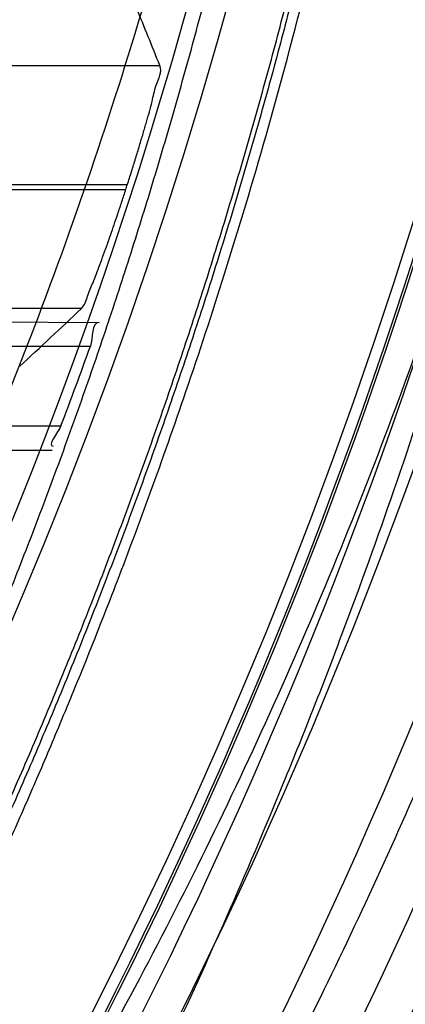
# Model space of a CAD drawing. Header units: millimetres. Extents: x 0 to 297, y 0 to 210.
# Tile 40 of 256: x 147.6357 to 147.66, y 91.2125 to 91.2743. Entities that reach past the tile are written whole.
import ezdxf

# ---------------------------------------------------------------- set-up
doc = ezdxf.new("R2010")
doc.units = ezdxf.units.MM
doc.header["$LTSCALE"] = 16.335
doc.layers.get('0').update_dxf_attribs({"linetype": 'CONTINUOUS'})
for name, color, linetype in [('01_GLOBAL', 7, 'CONTINUOUS'), ('INTFCLR_1', 7, 'CONTINUOUS'), ('INTFCLR_144815', 7, 'CONTINUOUS')]:
    doc.layers.add(name, color=color, linetype=linetype)

msp = doc.modelspace()

# ---------------------------------------------------------------- linework, layer by layer
at = {"color": 7, "linetype": 'Continuous'}
msp.add_circle((148.0808034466, 92.1164639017), 1.9, dxfattribs=at)
at = {"color": 9, "linetype": 'Continuous'}
msp.add_arc((148.0808034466, 92.1164639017), 1.8756493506, 182.9674534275, 267.0325465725, dxfattribs=at)
at = {"layer": '01_GLOBAL', "color": 7, "linetype": 'Continuous'}
msp.add_circle((148.0808034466, 92.1164639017), 1.925, dxfattribs=at)
at = {"layer": 'INTFCLR_1', "color": 9, "linetype": 'Continuous'}
for p, q in [((147.5957520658, 91.2554860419), (147.6407252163, 91.25532905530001)), ((147.5958847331, 91.2538241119), (147.6401661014, 91.2538241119)), ((147.5936930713, 91.2488241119), (147.638314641, 91.2488241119)), ((147.5920777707, 91.24714935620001), (147.6377554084, 91.2473088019))]:
    msp.add_line(p, q, dxfattribs=at)
at = {"layer": 'INTFCLR_1', "color": 6, "linetype": 'Continuous'}
for centre, radius, start, end in [((147.3556636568, 91.35632411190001), 0.3017258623, 270, 90.00000002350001), ((147.3556636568, 91.35632411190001), 0.2867456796, 270, 90.00000002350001), ((147.3556858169, 91.3563221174), 0.3023819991, 339.1756644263, 340.1859514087)]:
    msp.add_arc(centre, radius, start, end, dxfattribs=at)
at = {"layer": 'INTFCLR_1', "color": 9, "linetype": 'Continuous'}
for points, knots in [([(147.6239207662, 91.2630229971), (147.6245143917, 91.2646383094), (147.625677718, 91.2679000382), (147.6278942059, 91.2745147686), (147.6314905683, 91.2863879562), (147.6348253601, 91.3003236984), (147.6370274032, 91.31277865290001), (147.637953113, 91.3191383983), (147.6384308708, 91.3228167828), (147.6395335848, 91.3320514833), (147.6406793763, 91.34783064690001), (147.6404956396, 91.36644728), (147.639629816, 91.3785116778), (147.6390851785, 91.3840823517), (147.6386841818, 91.38778738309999), (147.6374452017, 91.3977872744), (147.6346320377, 91.41379988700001), (147.6305782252, 91.4294332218), (147.6276786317, 91.43871199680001), (147.6265880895, 91.4420309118), (147.6249290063, 91.4469198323), (147.621186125, 91.4571408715), (147.6147225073, 91.4721421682), (147.6073615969, 91.4863146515), (147.6022300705, 91.495037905), (147.59983173, 91.49892098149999), (147.598238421, 91.5014521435), (147.5939293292, 91.5081091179), (147.5867086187, 91.5183259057), (147.5766787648, 91.5307635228), (147.5681834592, 91.54008643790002), (147.5622490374, 91.5460455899), (147.5589678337, 91.54920070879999), (147.5544151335, 91.5534558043), (147.5480427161, 91.5590273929), (147.541144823, 91.5644332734), (147.5367712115, 91.56754354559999), (147.5346401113, 91.56897350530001), (147.533241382, 91.56987250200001), (147.5319885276, 91.57063788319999), (147.5308874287, 91.5712699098), (147.5299491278, 91.57176025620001), (147.5291251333, 91.5721478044), (147.5284918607, 91.5723508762), (147.5279419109, 91.57249513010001), (147.5276450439, 91.5721332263), (147.5279068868, 91.5716254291), (147.528285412, 91.5709843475), (147.528982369, 91.57009863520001), (147.5299093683, 91.56900729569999), (147.53099579, 91.56780618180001), (147.5321866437, 91.5665242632), (147.5339471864, 91.56466063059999), (147.5364529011, 91.56204119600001), (147.5411298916, 91.55713350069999), (147.546237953, 91.5516275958), (147.5508912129, 91.54636519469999), (147.5537675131, 91.54301891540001), (147.5583927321, 91.5375256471), (147.5654736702, 91.52862354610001), (147.5747566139, 91.5156719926), (147.581475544, 91.5050988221), (147.5858745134, 91.49757284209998), (147.5888592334, 91.492279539), (147.5940084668, 91.4826176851), (147.6008853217, 91.46802735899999), (147.605629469, 91.45586290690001), (147.6078360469, 91.44955591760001)], [0, 0, 0, 0, 0.0103792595, 0.0208842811, 0.0420721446, 0.0851858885, 0.1071984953, 0.1183380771, 0.123943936, 0.1295693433, 0.1744299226, 0.2192388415, 0.2417237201, 0.2473597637, 0.2529962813, 0.2641993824, 0.3081295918, 0.3509327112, 0.3614952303, 0.3667582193, 0.3720021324, 0.3926323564, 0.4323913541, 0.4704239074, 0.4888657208, 0.4934194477, 0.497950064, 0.5069039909, 0.5412450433, 0.5733438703, 0.6032118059, 0.6172673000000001, 0.6240601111, 0.6306649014, 0.6548506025, 0.6750843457, 0.6834913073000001, 0.6872123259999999, 0.6905622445, 0.6935176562, 0.6960693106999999, 0.6982084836, 0.6999280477, 0.7014829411, 0.7024060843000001, 0.7029587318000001, 0.7038763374, 0.7054334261, 0.7076628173, 0.7105600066, 0.714112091, 0.7174145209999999, 0.7211168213, 0.7295725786, 0.7392778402, 0.7620040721, 0.7748640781, 0.7816422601, 0.7886165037, 0.8181744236, 0.8502177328, 0.884679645, 0.8936796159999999, 0.902792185, 0.9213283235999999, 0.9597006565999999, 1, 1, 1, 1]), ([(147.5311764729, 91.57132411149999), (147.5318287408, 91.5713240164), (147.5336257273, 91.5703676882), (147.5357695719, 91.56920293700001), (147.5378575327, 91.5678745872), (147.540022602, 91.5664516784), (147.5444669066, 91.5633499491), (147.5514777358, 91.5579678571), (147.5579605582, 91.5524167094), (147.5625922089, 91.5481782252), (147.5659282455, 91.5450376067), (147.5719597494, 91.53910867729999), (147.580595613, 91.52983364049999), (147.5907946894, 91.51745818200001), (147.5981414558, 91.50728802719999), (147.6025258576, 91.5006611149), (147.60414614, 91.49814277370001), (147.6065841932, 91.4942808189), (147.6117989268, 91.48560842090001), (147.6192817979, 91.4715157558), (147.6258568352, 91.45659014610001), (147.6296645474, 91.44641925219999), (147.6313517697, 91.4415559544), (147.6324604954, 91.4382553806), (147.6354073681, 91.4290313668), (147.6395285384, 91.4134880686), (147.6423901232, 91.3975587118), (147.6436501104, 91.38761200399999), (147.6440578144, 91.3839275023), (147.6446115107, 91.3783882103), (147.6454917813, 91.3663917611), (147.6456786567, 91.3478767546), (147.6445135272, 91.3321854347), (147.6433925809, 91.3230036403), (147.6429068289, 91.3193455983), (147.6419655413, 91.31302046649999), (147.6397259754, 91.3006309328), (147.6363346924, 91.2867710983), (147.6326792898, 91.27496708), (147.6304259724, 91.2683893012), (147.6292433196, 91.26514577), (147.6286398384, 91.26353946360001)], [0, 0, 0, 0, 0.0056084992, 0.016622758, 0.0214510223, 0.0268121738, 0.0389184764, 0.0680276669, 0.1027789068, 0.1122614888, 0.1220107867, 0.1421735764, 0.1849752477, 0.2309092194, 0.2799812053, 0.2927645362, 0.2992310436, 0.3057293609, 0.3320345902, 0.3862266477, 0.4428037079, 0.4721337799, 0.479586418, 0.4870651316, 0.5020714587, 0.5628449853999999, 0.6251697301, 0.6410581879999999, 0.6490513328, 0.6570434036, 0.6889243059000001, 0.7524504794, 0.8160576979, 0.8240355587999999, 0.8319861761, 0.8477866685, 0.8790166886, 0.9402183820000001, 0.9703167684, 0.9852456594, 1, 1, 1, 1])]:
    msp.add_open_spline(points, degree=3, knots=knots, dxfattribs=at)
at = {"layer": 'INTFCLR_1', "color": 6, "linetype": 'Continuous'}
for points, knots in [([(147.5524190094, 91.57132411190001), (147.5518087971, 91.57132411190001), (147.5529114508, 91.5692236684), (147.5538583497, 91.5680649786), (147.5554058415, 91.56603172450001), (147.5573153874, 91.5637319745), (147.5597564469, 91.56079692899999), (147.5626098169, 91.5573885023), (147.5656703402, 91.5536813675), (147.5686923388, 91.5499560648), (147.571505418, 91.54640770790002), (147.5740879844, 91.5430774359), (147.5764364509, 91.53997985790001), (147.5785589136, 91.53711993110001), (147.5804701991, 91.53449113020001), (147.5821890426, 91.5320821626), (147.5837330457, 91.529879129), (147.5851142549, 91.527876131), (147.5863481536, 91.5260600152), (147.5874498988, 91.5244157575), (147.5884368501, 91.52292425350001), (147.5893145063, 91.52158304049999), (147.590301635, 91.52005887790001), (147.5913416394, 91.5184318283), (147.5924164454, 91.51672483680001), (147.5934051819, 91.5151347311), (147.5944675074, 91.51340362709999), (147.5954727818, 91.51173989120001), (147.5963989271, 91.5101860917), (147.5972040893, 91.50882047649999), (147.5980924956, 91.5072948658), (147.5990691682, 91.5055946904), (147.6001439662, 91.503694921), (147.6013258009, 91.5015697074), (147.6026254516, 91.49918624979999), (147.6040567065, 91.4965029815), (147.6056293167, 91.4934797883), (147.6073520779, 91.49007026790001), (147.6092357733, 91.4862176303), (147.6112959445, 91.48184252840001), (147.6135459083, 91.4768493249), (147.6159975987, 91.4711159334), (147.6186600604, 91.46449556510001), (147.621540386, 91.45677847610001), (147.6245995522, 91.4477874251), (147.6276353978, 91.43777021), (147.6304347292, 91.4271489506), (147.6328479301, 91.41640510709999), (147.6348548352, 91.405631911), (147.6364550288, 91.3948720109), (147.6376568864, 91.3841237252), (147.6384643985, 91.3734124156), (147.6388848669, 91.3627276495), (147.638923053, 91.3520862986), (147.6385832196, 91.34147856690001), (147.6378679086, 91.3309058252), (147.6367790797, 91.3203765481), (147.6353146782, 91.30986953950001), (147.6334744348, 91.2993988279), (147.6312492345, 91.2889416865), (147.6286373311, 91.27851137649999), (147.6256726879, 91.26825261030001), (147.6225298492, 91.2586638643), (147.6194333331, 91.2501513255), (147.6165578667, 91.24288110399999), (147.613914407, 91.2366339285), (147.6114912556, 91.23122494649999), (147.6092772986, 91.2265132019), (147.6072566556, 91.222383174), (147.6054148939, 91.2187488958), (147.6037381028, 91.2155404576), (147.6022167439, 91.21270536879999), (147.6008394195, 91.21019779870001), (147.5995919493, 91.20797263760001), (147.5984619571, 91.205992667), (147.5974378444, 91.2042264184), (147.5965123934, 91.2026529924), (147.5956788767, 91.20125348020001), (147.5947260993, 91.1996710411), (147.5936842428, 91.1979643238), (147.5924549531, 91.195983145), (147.5913949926, 91.1943013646), (147.5904087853, 91.1927574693), (147.5895314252, 91.19139819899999), (147.5885421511, 91.1898833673), (147.5874297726, 91.1882012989), (147.5861816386, 91.18634056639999), (147.5847816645, 91.18428595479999), (147.5832139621, 91.18202299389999), (147.5814607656, 91.179538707), (147.5795082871, 91.1768262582), (147.5773377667, 91.1738741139), (147.5749300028, 91.1706720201), (147.5722786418, 91.16722855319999), (147.5693828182, 91.16355418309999), (147.5662651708, 91.1596930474), (147.5630841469, 91.155829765), (147.5601062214, 91.152268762), (147.5575479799, 91.1491965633), (147.5555504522, 91.14679617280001), (147.5539276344, 91.14467529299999), (147.5529496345, 91.1434806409), (147.5517963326, 91.1413241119), (147.5524190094, 91.1413241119)], [0, 0, 0, 0, 0.0038604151, 0.0075016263, 0.0124785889, 0.0188917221, 0.0268498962, 0.0364677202, 0.04706947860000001, 0.0572444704, 0.0668187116, 0.0757144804, 0.08390538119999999, 0.0914099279, 0.098245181, 0.1044667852, 0.1101313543, 0.1152642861, 0.1198589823, 0.1240215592, 0.1277856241, 0.1311734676, 0.1341617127, 0.1392736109, 0.1433897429, 0.1469230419, 0.1511192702, 0.1562389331, 0.1592204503, 0.1625628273, 0.1662680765, 0.1703891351, 0.1749670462, 0.1800766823, 0.185772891, 0.1921413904, 0.1993155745, 0.2073310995, 0.2163076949, 0.2264451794, 0.2379233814, 0.250953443, 0.2658909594, 0.2830621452, 0.3030578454, 0.3259639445, 0.3492662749, 0.372530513, 0.3956109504, 0.4185782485, 0.4413347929, 0.4640172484, 0.48651927, 0.5089682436, 0.5313242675, 0.553647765, 0.5759939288, 0.5982772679, 0.6207473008, 0.6432362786, 0.6658996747, 0.6887559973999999, 0.7107777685, 0.7297237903, 0.7460531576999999, 0.7602331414, 0.7726347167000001, 0.7835467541, 0.7931663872, 0.8017211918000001, 0.8093215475, 0.8160683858, 0.8220758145, 0.8274205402, 0.8322066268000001, 0.8364980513, 0.8403368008, 0.8437547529, 0.8468031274, 0.8520223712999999, 0.8564046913, 0.8615533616, 0.8645986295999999, 0.8679945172, 0.8717882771, 0.8760445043, 0.8807522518, 0.8859628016, 0.8917731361, 0.8981681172, 0.9051985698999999, 0.9129160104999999, 0.9213486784, 0.9305434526, 0.9404096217, 0.9509435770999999, 0.9619432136, 0.9720502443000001, 0.9803711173, 0.9870628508, 0.9922716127, 0.99606073, 1, 1, 1, 1]), ([(147.5524190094, 91.1413241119), (147.5531143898, 91.1413241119), (147.5543203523, 91.14213679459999), (147.5561744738, 91.14325300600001), (147.5583002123, 91.1447976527), (147.560928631, 91.14681022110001), (147.5640582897, 91.14937974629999), (147.5675074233, 91.15237487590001), (147.5710070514, 91.1555769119), (147.574310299, 91.1587419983), (147.5773371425, 91.16175781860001), (147.5800923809, 91.16460395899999), (147.5825889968, 91.1672661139), (147.5848455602, 91.1697411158), (147.5868773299, 91.1720281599), (147.5887011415, 91.1741288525), (147.5903405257, 91.1760572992), (147.5918089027, 91.1778176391), (147.59312239, 91.1794189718), (147.5942950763, 91.1808709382), (147.5953447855, 91.18218881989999), (147.5962981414, 91.1834007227), (147.5972372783, 91.1846080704), (147.5982377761, 91.1859099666), (147.5992999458, 91.187311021), (147.6003509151, 91.1887170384), (147.6013832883, 91.1901164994), (147.6024574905, 91.19159267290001), (147.6036466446, 91.1932514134), (147.6049757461, 91.1951365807), (147.6064609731, 91.1972842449), (147.6081179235, 91.19973355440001), (147.6099603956, 91.2025250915), (147.6120026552, 91.20570886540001), (147.6142665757, 91.2093548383), (147.6167734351, 91.21354352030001), (147.6195429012, 91.2183732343), (147.6225956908, 91.2239740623), (147.6259494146, 91.23049845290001), (147.6296263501, 91.2381747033), (147.6335547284, 91.2471120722), (147.6374822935, 91.2570297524), (147.6411546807, 91.26748627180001), (147.6444163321, 91.27808548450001), (147.6472390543, 91.28872386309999), (147.6496322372, 91.2993899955), (147.6515947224, 91.3100274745), (147.6531423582, 91.3206651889), (147.6542785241, 91.3312578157), (147.6550140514, 91.3418222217), (147.655355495, 91.3523479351), (147.6553083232, 91.36283677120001), (147.6548760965, 91.3732949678), (147.6540611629, 91.3837158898), (147.6528633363, 91.39410400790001), (147.6512816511, 91.40445780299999), (147.649316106, 91.4147614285), (147.6469588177, 91.4250379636), (147.6442058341, 91.4352745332), (147.6410435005, 91.44548298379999), (147.6374805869, 91.4556114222), (147.6336594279, 91.4652777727), (147.6298256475, 91.47403311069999), (147.6262354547, 91.48156843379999), (147.6229615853, 91.48797792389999), (147.6199846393, 91.4934796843), (147.617284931, 91.4982265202), (147.6148405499, 91.5023464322), (147.6126315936, 91.50593695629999), (147.6106351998, 91.50908022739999), (147.6088346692, 91.5118359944), (147.6072125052, 91.5142588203), (147.6057564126, 91.51638728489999), (147.6044486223, 91.5182624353), (147.6032796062, 91.51991080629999), (147.6022307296, 91.5213681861), (147.6012884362, 91.5226603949), (147.6003875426, 91.52388111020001), (147.599451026, 91.5251356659), (147.5984191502, 91.5265005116), (147.5973563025, 91.52788680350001), (147.5962900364, 91.5292585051), (147.5952102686, 91.5306298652), (147.5940251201, 91.53211414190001), (147.5927013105, 91.5337461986), (147.5912185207, 91.535542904), (147.5895625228, 91.5375118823), (147.5877136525, 91.5396634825), (147.5856554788, 91.54200321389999), (147.583366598, 91.5445380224), (147.5808303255, 91.5472668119), (147.5780323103, 91.5501828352), (147.5749547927, 91.55327492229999), (147.5715984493, 91.5565159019), (147.5680191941, 91.55981674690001), (147.5644644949, 91.5629254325), (147.5612102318, 91.5656152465), (147.5584715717, 91.5677235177), (147.5562664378, 91.5693347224), (147.5543599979, 91.57048668), (147.5531273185, 91.57132411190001), (147.5524190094, 91.57132411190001)], [0, 0, 0, 0, 0.0042187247, 0.0081401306, 0.0133978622, 0.0200459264, 0.0282638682, 0.0379443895, 0.0477615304, 0.05703690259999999, 0.0656973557, 0.0736821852, 0.0810680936, 0.0878383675, 0.0940009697, 0.0996271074, 0.1047154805, 0.1093563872, 0.1135342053, 0.1172803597, 0.1206792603, 0.1237557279, 0.1266349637, 0.1299589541, 0.1337168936, 0.1373013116, 0.1406085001, 0.1442672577, 0.148377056, 0.1529904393, 0.1582606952, 0.164218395, 0.1709303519, 0.1785521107, 0.1871652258, 0.1969659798, 0.2081658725, 0.2209392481, 0.2356613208, 0.2526660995, 0.2725685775, 0.2948769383, 0.3173640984, 0.3397873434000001, 0.3621386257, 0.3841211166, 0.4060891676, 0.4277469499, 0.4493218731, 0.470705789, 0.4919793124, 0.5131981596, 0.5343255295, 0.5554668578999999, 0.5765984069, 0.5977513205, 0.6189954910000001, 0.6402209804, 0.6617015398, 0.6832900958, 0.7050415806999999, 0.7268239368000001, 0.7463339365, 0.7630160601, 0.7774553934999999, 0.7899931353, 0.8009638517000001, 0.8105830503, 0.8190545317, 0.8265380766, 0.8331730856, 0.8390248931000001, 0.8442268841, 0.8488182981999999, 0.8528943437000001, 0.8564866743, 0.8597116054, 0.8625968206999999, 0.8656908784, 0.8692094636, 0.8729771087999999, 0.8762884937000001, 0.879749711, 0.8835661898, 0.8878115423, 0.8924986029, 0.8976989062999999, 0.9034198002, 0.9097088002, 0.9166034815, 0.9241390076, 0.9323094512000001, 0.9411199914, 0.9506041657, 0.9606137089, 0.9706541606, 0.9792553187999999, 0.9862062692, 0.9916647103, 0.9957028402, 1, 1, 1, 1])]:
    msp.add_open_spline(points, degree=3, knots=knots, dxfattribs=at)
for points in [[(147.6407252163, 91.25532905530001), (147.6401900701, 91.2553309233), (147.6403475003, 91.2543275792), (147.6401661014, 91.2538241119)], [(147.638314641, 91.2488241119), (147.638153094, 91.2483993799), (147.6373824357, 91.2475457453), (147.6378368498, 91.2475473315)]]:
    msp.add_open_spline(points, degree=3, dxfattribs=at)
at = {"layer": 'INTFCLR_144815', "color": 9, "linetype": 'Continuous'}
for p, q in [((147.6288539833, 91.2714558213), (147.6445330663, 91.2714558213)), ((147.6424870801, 91.2639660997), (147.6266759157, 91.2639660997)), ((147.6265789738, 91.2636821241), (147.6423954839, 91.2636821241)), ((147.6396034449, 91.2561924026), (147.6236360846, 91.2561924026))]:
    msp.add_line(p, q, dxfattribs=at)
at = {"layer": 'INTFCLR_144815', "color": 6, "linetype": 'Continuous'}
for radius in [0.3190566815, 0.3040475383]:
    msp.add_circle((147.3556636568, 91.35632411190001), radius, dxfattribs=at)
for radius, start, end in [(0.4398395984, 313.9937911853, 154.5150993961), (0.3241269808, 308.490992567, 51.50900743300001), (0.3391361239, 316.9838592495, 43.0161407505), (0.3200091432, 313.9992414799, 46.00075850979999), (0.3013265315, 342.0945480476, 342.1512840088), (0.3344853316, 324.681947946, 338.3180519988)]:
    msp.add_arc((147.3556636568, 91.35632411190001), radius, start, end, dxfattribs=at)
at = {"layer": 'INTFCLR_144815', "color": 9, "linetype": 'Continuous'}
for centre, radius, start, end in [((147.3556636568, 91.35632411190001), 0.4080560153, 292.4997540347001, 54.0964566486), ((147.3556636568, 91.35632411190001), 0.3298406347, 314.0862202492, 45.9137797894), ((147.3556636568, 91.35632411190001), 0.3219531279, 313.8592910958, 46.1407088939), ((147.3556636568, 91.35632411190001), 0.3198467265, 314.0319604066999, 45.9680396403), ((147.3556636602, 91.3563241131), 0.3681108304, 292.4997540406, 16.610836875), ((147.3556636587, 91.3563241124), 0.3618983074, 311.2505121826, 12.701512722), ((147.3556636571, 91.3563241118), 0.3371742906, 324.8280604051, 338.1719396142), ((147.3556636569, 91.35632411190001), 0.3621400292, 324.835904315, 338.1640956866), ((147.3556636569, 91.35632411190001), 0.3636235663, 324.8324936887, 338.1675063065)]:
    msp.add_arc(centre, radius, start, end, dxfattribs=at)
at = {"layer": 'INTFCLR_144815', "color": 6, "linetype": 'Continuous'}
for centre, major_axis, start_param, end_param in [((147.3556636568, 91.0632774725), (0, 0.4397933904), -1.0777008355, -1.0683155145), ((147.3556636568, 91.7971003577), (0, 0.6615004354), -2.5377874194, -2.5281979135)]:
    msp.add_ellipse(centre, major_axis=major_axis, ratio=0.7456587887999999, start_param=start_param, end_param=end_param, dxfattribs=at)
for points, knots in [([(147.5784687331, 91.13382420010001), (147.5781248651, 91.1338305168), (147.5784667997, 91.1351065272), (147.5789335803, 91.13570228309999), (147.5794381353, 91.13651419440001), (147.5799269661, 91.13721519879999), (147.5805020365, 91.13802435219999), (147.581162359, 91.13892311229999), (147.5819099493, 91.1399218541), (147.5827456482, 91.1410217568), (147.5836709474, 91.1422277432), (147.5846879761, 91.1435451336), (147.5857985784, 91.1449795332), (147.5870029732, 91.14653486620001), (147.5882990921, 91.1482126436), (147.5896836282, 91.1500132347), (147.5911548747, 91.15193951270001), (147.5927145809, 91.15399936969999), (147.5943650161, 91.15620210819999), (147.596103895, 91.1585517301), (147.5979255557, 91.16104816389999), (147.599823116, 91.1636899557), (147.6017910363, 91.1664778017), (147.6038223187, 91.1694105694), (147.6059091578, 91.17248603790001), (147.6080430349, 91.17570086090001), (147.610214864, 91.17905059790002), (147.6124151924, 91.1825298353), (147.6146343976, 91.1861323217), (147.6168628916, 91.189851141), (147.6190913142, 91.19367890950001), (147.6213106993, 91.1976079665), (147.6235126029, 91.2016305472), (147.6256891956, 91.2057389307), (147.6278333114, 91.2099255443), (147.6299384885, 91.2141830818), (147.631998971, 91.2185045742), (147.6340096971, 91.22288344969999), (147.635966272, 91.22731357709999), (147.6378649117, 91.23178925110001), (147.6397023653, 91.2363051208), (147.6414762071, 91.24085704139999), (147.6431808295, 91.2454316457), (147.6448144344, 91.2500236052), (147.6463777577, 91.25463405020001), (147.6478725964, 91.25926866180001), (147.6492992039, 91.2639290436), (147.6506556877, 91.2686094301), (147.651941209, 91.2733071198), (147.653154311, 91.27801617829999), (147.6542942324, 91.28273212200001), (147.6553612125, 91.2874541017), (147.656355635, 91.2921819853), (147.6572778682, 91.2969157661), (147.6581281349, 91.3016549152), (147.6589065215, 91.306398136), (147.6596131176, 91.31114385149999), (147.6602481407, 91.31589110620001), (147.6608118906, 91.3206396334), (147.6613046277, 91.32538908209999), (147.6617265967, 91.3301391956), (147.6620780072, 91.33488963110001), (147.6623590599, 91.33964034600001), (147.662569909, 91.3443911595), (147.6627106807, 91.34914211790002), (147.6627814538, 91.35389307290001), (147.6627822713, 91.3586440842), (147.6627131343, 91.3633950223), (147.6625740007, 91.3681459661), (147.6623647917, 91.3728967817), (147.6620853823, 91.37764750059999), (147.6617356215, 91.38239791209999), (147.6613153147, 91.3871479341), (147.6608242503, 91.3918972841), (147.6602621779, 91.39664575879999), (147.6596288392, 91.4013929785), (147.6589239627, 91.40613849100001), (147.6581472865, 91.4108816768), (147.6572985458, 91.41562188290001), (147.6563774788, 91.4203583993), (147.6553839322, 91.4250899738), (147.654317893, 91.42981488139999), (147.6531794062, 91.4345314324), (147.6519684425, 91.4392384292), (147.6506848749, 91.4439351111), (147.6493287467, 91.44862012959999), (147.6479004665, 91.4532910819), (147.6464007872, 91.4579448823), (147.6448306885, 91.4625782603), (147.6431912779, 91.4671880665), (147.6414839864, 91.4717707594), (147.6397106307, 91.47632235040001), (147.6378734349, 91.4808384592), (147.6359750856, 91.48531428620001), (147.6340187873, 91.48974459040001), (147.6320083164, 91.4941236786), (147.6299480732, 91.4984454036), (147.6278431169, 91.5027031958), (147.6256991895, 91.506890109), (147.623522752, 91.51099883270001), (147.6213209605, 91.5150218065), (147.6191016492, 91.51895129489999), (147.6168732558, 91.5227795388), (147.6146447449, 91.5264988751), (147.6124254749, 91.53010191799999), (147.6102250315, 91.53358175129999), (147.6080530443, 91.53693210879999), (147.6059189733, 91.54014756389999), (147.6038319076, 91.5432236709), (147.6018003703, 91.5461570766), (147.5998321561, 91.54894557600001), (147.5979341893, 91.551588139), (147.5961124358, 91.5540848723), (147.5943718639, 91.55643693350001), (147.5927164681, 91.55864638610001), (147.5911492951, 91.5607160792), (147.5896725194, 91.5626494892), (147.5882875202, 91.564450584), (147.5869950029, 91.5661236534), (147.5857951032, 91.5676731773), (147.5846874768, 91.5691037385), (147.5836714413, 91.5704198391), (147.5827460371, 91.5716259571), (147.5819101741, 91.5727260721), (147.5811625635, 91.57372483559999), (147.5805021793, 91.5746236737), (147.57992705, 91.5754329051), (147.5794381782, 91.57613396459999), (147.5789336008, 91.57694590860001), (147.5784668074, 91.5775416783), (147.578124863, 91.57881770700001), (147.5784687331, 91.5788240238)], [0, 0, 0, 0, 0.0021236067, 0.0044659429, 0.005996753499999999, 0.007775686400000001, 0.0098091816, 0.0121043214, 0.0146687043, 0.0175100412, 0.0206343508, 0.0240542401, 0.0277864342, 0.0318356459, 0.0362005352, 0.040877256, 0.0458603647, 0.0511668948, 0.0568307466, 0.06285557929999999, 0.0692156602, 0.07591263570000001, 0.0829392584, 0.09028590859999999, 0.0979403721, 0.1058876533, 0.114110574, 0.1225900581, 0.1313055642, 0.140235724, 0.1493588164, 0.1586532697, 0.1680981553, 0.1776734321, 0.1873601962, 0.1971407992, 0.2069991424, 0.2169205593, 0.2268918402, 0.236901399, 0.2469387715, 0.256994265, 0.2670652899, 0.2770813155, 0.2870874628, 0.2971238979, 0.3071487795, 0.3171804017, 0.3272115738, 0.3372204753, 0.347205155, 0.3571681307, 0.3671107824, 0.3770356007, 0.3869457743, 0.396839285, 0.4067137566, 0.4165706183, 0.4264117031, 0.436238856, 0.4460529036, 0.4558561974, 0.465649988, 0.4754369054, 0.4852183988, 0.4949970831, 0.5047743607, 0.514552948, 0.5243342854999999, 0.5341210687, 0.5439147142, 0.5537177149, 0.5635313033, 0.5733577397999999, 0.5831983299, 0.5930548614, 0.6029285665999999, 0.6128203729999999, 0.6227310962, 0.6326618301, 0.642613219, 0.6525827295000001, 0.6625684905, 0.6725713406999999, 0.6825918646, 0.692631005, 0.7026858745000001, 0.7127502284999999, 0.7228203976, 0.7328919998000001, 0.7429592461, 0.7530154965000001, 0.7630529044, 0.7730624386, 0.783033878, 0.7929554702, 0.8028140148, 0.8125949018, 0.8222819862, 0.8318577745, 0.8413032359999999, 0.8505983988, 0.8597223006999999, 0.868653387, 0.8773699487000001, 0.8858505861, 0.894074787, 0.9020233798, 0.9096791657, 0.9170272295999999, 0.9240552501, 0.9307537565, 0.9371162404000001, 0.9431389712, 0.9488208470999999, 0.9541629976, 0.959168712, 0.963842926, 0.9681919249, 0.9722229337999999, 0.9759438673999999, 0.9793632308, 0.9824892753, 0.9853304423, 0.9878949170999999, 0.9901903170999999, 0.992224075, 0.994003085, 0.9955339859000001, 0.9978763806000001, 1, 1, 1, 1]), ([(147.5857237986, 91.57132411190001), (147.5853758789, 91.57132411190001), (147.5856994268, 91.5700334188), (147.5861425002, 91.5694166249), (147.5866231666, 91.5685877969), (147.5870888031, 91.56787103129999), (147.587636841, 91.56704452), (147.5882660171, 91.566126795), (147.5889780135, 91.5651078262), (147.5897734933, 91.5639864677), (147.590653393, 91.5627583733), (147.5916183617, 91.5614199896), (147.592668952, 91.55996724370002), (147.5938053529, 91.5583961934), (147.5950274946, 91.5567027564), (147.5963347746, 91.55488309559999), (147.5977261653, 91.55293344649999), (147.5991999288, 91.5508505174), (147.6007536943, 91.5486313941), (147.6023842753, 91.5462738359), (147.6040876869, 91.5437763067), (147.605859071, 91.5411381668), (147.6076927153, 91.5383597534), (147.6095821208, 91.5354424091), (147.6115200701, 91.5323885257), (147.6134987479, 91.5292015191), (147.6155098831, 91.52588577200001), (147.6175449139, 91.5224465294), (147.6195951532, 91.5188897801), (147.6216519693, 91.5152220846), (147.6237069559, 91.51145038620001), (147.6257520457, 91.50758188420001), (147.6277796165, 91.5036238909), (147.6297825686, 91.4995837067), (147.6317543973, 91.4954684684), (147.633689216, 91.4912850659), (147.635581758, 91.48704008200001), (147.6374273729, 91.48273972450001), (147.6392219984, 91.4783897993), (147.6409621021, 91.4739957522), (147.6426447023, 91.46956251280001), (147.6442672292, 91.46509473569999), (147.6458276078, 91.4605964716), (147.6473240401, 91.4560716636), (147.6487551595, 91.4515235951), (147.6501197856, 91.4469555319), (147.6514170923, 91.4423700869), (147.6526463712, 91.4377699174), (147.6538071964, 91.43315704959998), (147.6548992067, 91.4285336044), (147.6559222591, 91.42390110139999), (147.6568762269, 91.41926123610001), (147.6577611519, 91.41461511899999), (147.6585770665, 91.40996406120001), (147.6593241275, 91.4053087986), (147.6600024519, 91.4006503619), (147.6606122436, 91.3959892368), (147.6611536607, 91.39132621), (147.6616269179, 91.3866615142), (147.662032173, 91.38199575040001), (147.6623696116, 91.3773290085), (147.6626393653, 91.3726617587), (147.6628415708, 91.3679939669), (147.6629763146, 91.3633260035), (147.6630436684, 91.3586577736), (147.6630436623, 91.35398960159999), (147.6629762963, 91.34932138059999), (147.6628415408, 91.34465342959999), (147.662639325, 91.33998567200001), (147.6623695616, 91.3353184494), (147.6620321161, 91.3306517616), (147.6616268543, 91.3259860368), (147.6611535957, 91.32132141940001), (147.6606121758, 91.31665843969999), (147.6600023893, 91.31199741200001), (147.659324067, 91.3073390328), (147.6585770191, 91.30268388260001), (147.6577611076, 91.29803286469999), (147.6568762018, 91.2933868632), (147.6559222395, 91.2887470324), (147.6548992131, 91.28411464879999), (147.6538072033, 91.2794912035), (147.6526464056, 91.27487844), (147.6514171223, 91.2702782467), (147.6501198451, 91.2656928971), (147.6487552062, 91.2611247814), (147.6473241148, 91.256576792), (147.6458276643, 91.2520519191), (147.6442673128, 91.2475537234), (147.6426447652, 91.24308588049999), (147.6409621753, 91.23865265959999), (147.6392220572, 91.23425857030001), (147.6374274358, 91.2299086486), (147.6355818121, 91.225608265), (147.6336892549, 91.2213632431), (147.6317544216, 91.2171798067), (147.6297825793, 91.2130645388), (147.6277796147, 91.209024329), (147.6257520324, 91.20506631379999), (147.6237069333, 91.2011977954), (147.6216519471, 91.1974260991), (147.6195951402, 91.1937584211), (147.6175449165, 91.1902016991), (147.6155099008, 91.1867624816), (147.613498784, 91.18344676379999), (147.6115201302, 91.1802597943), (147.6095822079, 91.177205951), (147.6076928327, 91.17428865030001), (147.6058592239, 91.1715102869), (147.6040878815, 91.1688722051), (147.6023844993, 91.1663747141), (147.6007539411, 91.16401718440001), (147.5992001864, 91.1617980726), (147.5977264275, 91.15971514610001), (147.5963350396, 91.1577654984), (147.5950277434, 91.15594581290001), (147.5938055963, 91.15425236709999), (147.5926691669, 91.15268127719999), (147.5916185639, 91.1512285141), (147.5906535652, 91.1498900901), (147.5897736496, 91.1486619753), (147.5889781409, 91.1475405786), (147.5882661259, 91.14652158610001), (147.5876369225, 91.14560382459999), (147.5870888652, 91.14477728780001), (147.5866232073, 91.1440604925), (147.5861425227, 91.14323163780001), (147.585699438, 91.1426148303), (147.5853758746, 91.1413241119), (147.5857237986, 91.1413241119)], [0, 0, 0, 0, 0.0022415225, 0.0046949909, 0.0062948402, 0.0081515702, 0.0102713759, 0.0126610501, 0.0153273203, 0.0182777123, 0.0215194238, 0.0250604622, 0.0289080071, 0.0330699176, 0.0375525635, 0.0423627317, 0.0475050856, 0.0529841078, 0.05880161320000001, 0.0649581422, 0.07145189, 0.07827835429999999, 0.08543053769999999, 0.0928988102, 0.1006709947, 0.1087324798, 0.1170666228, 0.1256550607, 0.1344781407, 0.1435153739, 0.1527460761, 0.1621498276, 0.1717063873, 0.1813963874, 0.1912015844, 0.2011049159, 0.2110906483, 0.2211444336, 0.2312534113, 0.241406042, 0.2515916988, 0.2618021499, 0.2720286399, 0.2822654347, 0.2925056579, 0.3027455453, 0.312979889, 0.3232065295, 0.3334216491, 0.3436244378, 0.3538122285, 0.3639852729, 0.3741416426, 0.3842825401, 0.3944068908, 0.4045165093, 0.4146106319, 0.4246916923, 0.4347594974, 0.444816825, 0.4548636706, 0.4649030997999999, 0.474935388, 0.4849637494, 0.494988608, 0.5050132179, 0.5150380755, 0.5250663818, 0.5350986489, 0.5451379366, 0.5551847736, 0.565241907, 0.5753096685, 0.5853904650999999, 0.5954845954, 0.6055938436, 0.615718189, 0.6258587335, 0.636015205, 0.6461877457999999, 0.6563757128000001, 0.6665780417, 0.6767934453, 0.6870195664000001, 0.6972543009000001, 0.7074936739, 0.7177343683, 0.7279706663, 0.7381976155, 0.7484076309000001, 0.7585937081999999, 0.7687462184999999, 0.7788551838, 0.7889090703, 0.7988948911, 0.808798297, 0.8186035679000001, 0.82829363, 0.8378502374, 0.8472540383, 0.8564847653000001, 0.8655219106, 0.8743449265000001, 0.8829333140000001, 0.8912673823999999, 0.8993287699, 0.9071008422, 0.9145690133, 0.9217210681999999, 0.9285473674, 0.9350409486, 0.9411974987, 0.9470149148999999, 0.9524939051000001, 0.9576363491, 0.9624464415, 0.9669292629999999, 0.9710911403, 0.9749388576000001, 0.9784798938, 0.9817217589, 0.9846721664, 0.9873385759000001, 0.9897282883, 0.9918482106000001, 0.9937049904, 0.9953049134, 0.9977584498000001, 1, 1, 1, 1]), ([(147.6430286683, 91.35632411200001), (147.6430286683, 91.3533722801), (147.6429418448, 91.3474653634), (147.6425510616, 91.33860645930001), (147.6418988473, 91.32974735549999), (147.6409832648, 91.32088872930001), (147.6398024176, 91.3120320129), (147.6383542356, 91.3031798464), (147.63663577, 91.29433623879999), (147.6346446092, 91.2855070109), (147.6323800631, 91.2767001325), (147.6298403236, 91.26792751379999), (147.6270278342, 91.25920308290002), (147.6239451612, 91.25054505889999), (147.6206006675, 91.2419765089), (147.6170056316, 91.2335249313), (147.6131791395, 91.2252246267), (147.6091475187, 91.21711566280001), (147.6049462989, 91.20924560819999), (147.6006219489, 91.2016665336), (147.5962311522, 91.19443411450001), (147.5918401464, 91.187604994), (147.5875209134, 91.18123128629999), (147.5833466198, 91.17535589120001), (147.5793849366, 91.1700076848), (147.5756928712, 91.16519802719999), (147.5723132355, 91.1609230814), (147.569272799, 91.1571650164), (147.5665878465, 91.1538958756), (147.5642575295, 91.15108069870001), (147.5622827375, 91.1486925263), (147.5606428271, 91.14667110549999), (147.5593543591, 91.14506772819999), (147.5583339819, 91.1436398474), (147.5576676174, 91.1428076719), (147.5570414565, 91.1413241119), (147.5574681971, 91.1413241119)], [0, 0, 0, 0, 0.0374136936, 0.0748639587, 0.1123780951, 0.1499879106, 0.1877264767, 0.2256114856, 0.2636616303, 0.3018965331, 0.3403130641, 0.3789003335, 0.4176356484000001, 0.4564792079, 0.4953691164, 0.5342020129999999, 0.5728718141, 0.611197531, 0.6489667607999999, 0.6859303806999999, 0.721782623, 0.7561939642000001, 0.788825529, 0.8193610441, 0.8475376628, 0.8731799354, 0.8962089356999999, 0.9166076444, 0.9344457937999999, 0.9498358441, 0.9629038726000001, 0.9737937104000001, 0.9826269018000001, 0.9895233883, 0.9945911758, 1, 1, 1, 1]), ([(147.5713403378, 91.13382420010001), (147.5710071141, 91.1338302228), (147.5713359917, 91.13507355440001), (147.5718077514, 91.1356441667), (147.5723120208, 91.13643193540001), (147.5728022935, 91.1371115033), (147.5733789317, 91.13789674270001), (147.5740414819, 91.13876915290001), (147.5747918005, 91.1397389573), (147.5756308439, 91.140807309), (147.5765597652, 91.1419785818), (147.5775795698, 91.1432565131), (147.5786913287, 91.1446455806), (147.5798959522, 91.1461504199), (147.5811942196, 91.1477760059), (147.5825865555, 91.1495273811), (147.5840730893, 91.15140977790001), (147.5856532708, 91.1534281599), (147.5873256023, 91.15558688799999), (147.5890872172, 91.1578891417), (147.5909338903, 91.16033684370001), (147.5928603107, 91.1629309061), (147.5948603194, 91.1656714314), (147.5969269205, 91.1685576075), (147.5990522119, 91.171587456), (147.6012274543, 91.174757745), (147.6034432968, 91.1780641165), (147.605689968, 91.1815011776), (147.6079575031, 91.1850626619), (147.610235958, 91.188741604), (147.6125156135, 91.19253053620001), (147.6147871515, 91.1964216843), (147.6170417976, 91.2004071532), (147.619271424, 91.20447908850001), (147.621468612, 91.208629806), (147.6236266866, 91.2128519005), (147.6257397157, 91.2171383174), (147.6278024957, 91.2214824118), (147.6298105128, 91.225877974), (147.6317598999, 91.23031924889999), (147.633647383, 91.2348009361), (147.6354702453, 91.2393182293), (147.6372262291, 91.24386670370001), (147.6389135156, 91.2484423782), (147.6405306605, 91.25304165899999), (147.6420765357, 91.25766129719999), (147.6435503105, 91.26229843), (147.6449513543, 91.2669503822), (147.6462792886, 91.2716149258), (147.6475338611, 91.2762899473), (147.6487150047, 91.28097374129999), (147.6498227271, 91.2856646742), (147.6508571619, 91.2903614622), (147.6518184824, 91.29506287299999), (147.6527069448, 91.2997679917), (147.6535228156, 91.304475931), (147.6542664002, 91.3091860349), (147.6549379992, 91.3138976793), (147.6555379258, 91.3186104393), (147.6560664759, 91.32332393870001), (147.6565239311, 91.3280379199), (147.6569105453, 91.3327521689), (147.6572265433, 91.33746654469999), (147.6574721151, 91.3421809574), (147.6576474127, 91.34689536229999), (147.6577525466, 91.3516097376), (147.6577759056, 91.35475278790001), (147.6577759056, 91.3563241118)], [0, 0, 0, 0, 0.0040984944, 0.008657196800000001, 0.0116427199, 0.0151159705, 0.0190904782, 0.0235807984, 0.0286007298, 0.0341649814, 0.0402875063, 0.046984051, 0.05427110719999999, 0.0621670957, 0.0706888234, 0.0798547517, 0.0896814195, 0.1001853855, 0.1113776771, 0.1232622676, 0.1358345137, 0.1490837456, 0.1629968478, 0.1775559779, 0.1927364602, 0.2085082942, 0.2248364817, 0.2416821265, 0.2590032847, 0.276756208, 0.2948964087, 0.3133796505, 0.3321629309, 0.351205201, 0.3704678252, 0.3899149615, 0.4095138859, 0.4292348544, 0.4490512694, 0.4689395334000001, 0.4888788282, 0.5088510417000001, 0.5288411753, 0.5488351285, 0.5688220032, 0.588792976, 0.6087392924, 0.6286557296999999, 0.648536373, 0.6683785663, 0.6881787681, 0.7079363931, 0.7276497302, 0.747319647, 0.7669461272, 0.7865313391, 0.8060763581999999, 0.8255838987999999, 0.8450563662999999, 0.8644971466, 0.8839093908, 0.9032968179, 0.9226632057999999, 0.9420124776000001, 0.9613488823, 0.9806766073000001, 1, 1, 1, 1]), ([(147.5910646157, 91.1464157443), (147.5904495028, 91.14642648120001), (147.5914902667, 91.1484710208), (147.5922383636, 91.14971900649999), (147.5935068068, 91.1517141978), (147.5950324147, 91.1539776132), (147.5969644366, 91.1568013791), (147.599250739, 91.16011747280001), (147.6018249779, 91.16387981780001), (147.6044960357, 91.16783999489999), (147.6070670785, 91.1717333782), (147.6094260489, 91.1753801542), (147.6115657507, 91.1787633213), (147.6134969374, 91.1818828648), (147.6152378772, 91.18475118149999), (147.6167974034, 91.18737090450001), (147.6181918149, 91.1897547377), (147.6194356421, 91.1919165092), (147.620554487, 91.1938910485), (147.6216380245, 91.1958294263), (147.6227354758, 91.1978218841), (147.6238302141, 91.19984183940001), (147.6248430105, 91.2017392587), (147.6257359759, 91.2034362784), (147.6265233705, 91.204951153), (147.6272180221, 91.2063022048), (147.6278635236, 91.2075703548), (147.6285130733, 91.2088599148), (147.6292189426, 91.21027636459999), (147.6299993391, 91.2118614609), (147.6308643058, 91.2136423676), (147.631823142, 91.2156478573), (147.6328847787, 91.21790842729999), (147.6340568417, 91.22045500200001), (147.6353513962, 91.22333360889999), (147.6367767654, 91.2265898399), (147.6383442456, 91.2302821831), (147.6400690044, 91.2344907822), (147.6419653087, 91.23931506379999), (147.6440438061, 91.2448749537), (147.6463075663, 91.2512986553), (147.6487602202, 91.25877888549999), (147.651338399, 91.2673810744), (147.6538697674, 91.27681588), (147.6561867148, 91.2866594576), (147.6581973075, 91.2965647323), (147.6598957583, 91.30650275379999), (147.6612827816, 91.3164589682), (147.6623599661, 91.32643859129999), (147.6631265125, 91.3364137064), (147.663584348, 91.3463790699), (147.6636860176, 91.35301289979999), (147.6636860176, 91.3563241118)], [0, 0, 0, 0, 0.0081673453, 0.0154284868, 0.025145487, 0.0374546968, 0.0524606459, 0.0702814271, 0.0910268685, 0.1129482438, 0.1337055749, 0.1529641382, 0.1706077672, 0.186847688, 0.2016713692, 0.2151515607, 0.2273221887, 0.2383348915, 0.2482619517, 0.2574513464, 0.2678158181, 0.2784602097, 0.2879526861, 0.2963692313, 0.3039179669, 0.3106181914, 0.316537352, 0.3228091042, 0.3297871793, 0.3375473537, 0.3462645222, 0.3560710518, 0.3670580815, 0.3794198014, 0.3932872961, 0.4089598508, 0.4266081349, 0.4465389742, 0.4693403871, 0.4954216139, 0.5253358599, 0.5597543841, 0.5999196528, 0.6445403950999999, 0.6894180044, 0.7341505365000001, 0.7787008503, 0.8232446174, 0.8675822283, 0.911936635, 0.9560410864, 1, 1, 1, 1]), ([(147.6784438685, 91.35632411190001), (147.6784438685, 91.3530371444), (147.6783379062, 91.3464557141), (147.6778604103, 91.3365847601), (147.6770625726, 91.326712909), (147.6759426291, 91.31684737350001), (147.6744981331, 91.30699276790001), (147.672726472, 91.2971556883), (147.6706252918, 91.2873455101), (147.6681931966, 91.2775753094), (147.6654305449, 91.2678626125), (147.6623404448, 91.2582299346), (147.6589300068, 91.24870577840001), (147.6552119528, 91.2393254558), (147.6512063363, 91.23013181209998), (147.6469425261, 91.22117554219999), (147.6424608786, 91.2125148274), (147.6378141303, 91.20421417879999), (147.633067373, 91.196341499), (147.6282964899, 91.18896402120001), (147.6235843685, 91.18214265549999), (147.6190150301, 91.1759261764), (147.61466726, 91.1703466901), (147.6106082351, 91.1654169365), (147.6068899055, 91.16113172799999), (147.6035474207, 91.1574693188), (147.6006009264, 91.1544015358), (147.5980577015, 91.1518832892), (147.5959178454, 91.14990113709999), (147.5941724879, 91.14835424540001), (147.5926557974, 91.14725500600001), (147.5916594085, 91.14640538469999), (147.5910646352, 91.1464157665)], [0, 0, 0, 0, 0.0421285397, 0.08434683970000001, 0.1266414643, 0.1690446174, 0.2115817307, 0.2542734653, 0.2971305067, 0.3401457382, 0.3832945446, 0.4265305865, 0.4697791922, 0.5129300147, 0.5558322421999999, 0.5982870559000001, 0.6400420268, 0.6807938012, 0.7201892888, 0.7578469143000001, 0.7933806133, 0.8264335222, 0.8567170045, 0.8840287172, 0.9082689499, 0.9294277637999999, 0.9475672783, 0.9627965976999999, 0.9752495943, 0.9850650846, 0.9923757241, 1, 1, 1, 1]), ([(147.6424870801, 91.2639660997), (147.6425766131, 91.26424414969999), (147.6427524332, 91.26479644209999), (147.6430074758, 91.26561608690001), (147.6432490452, 91.2664123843), (147.6434761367, 91.2671754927), (147.6437379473, 91.2680981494), (147.6440460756, 91.26911314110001), (147.6442510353, 91.27027354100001), (147.6446882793, 91.271068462), (147.6445330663, 91.2714558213)], [0, 0, 0, 0, 0.1127763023, 0.223772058, 0.331392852, 0.4340921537, 0.5309768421, 0.7024340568, 0.8388911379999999, 1, 1, 1, 1]), ([(147.6396034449, 91.2561924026), (147.6398156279, 91.2563927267), (147.6399705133, 91.2570103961), (147.640379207, 91.2578991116), (147.6407783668, 91.2589995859), (147.6412224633, 91.2602069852), (147.6415936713, 91.2612757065), (147.6418972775, 91.26216861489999), (147.6421446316, 91.26291177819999), (147.6423133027, 91.26342776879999), (147.6423954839, 91.2636821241)], [0, 0, 0, 0, 0.1094306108, 0.2230668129, 0.3723575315, 0.5460542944, 0.7062836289, 0.7964219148, 0.8997590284, 1, 1, 1, 1])]:
    msp.add_open_spline(points, degree=3, knots=knots, dxfattribs=at)
at = {"layer": 'INTFCLR_144815', "color": 9, "linetype": 'Continuous'}
for points, knots in [([(147.6283543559, 91.57024776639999), (147.6294180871, 91.5688536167), (147.630862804, 91.56696472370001), (147.6326975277, 91.5645422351), (147.6343230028, 91.5623829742), (147.6374700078, 91.5581538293), (147.6422950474, 91.5514658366), (147.6484337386, 91.5424826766), (147.6537466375, 91.53417133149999), (147.6575445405, 91.5278771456), (147.6597868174, 91.5240417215), (147.6632667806, 91.5179560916), (147.6684450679, 91.5083498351), (147.6750329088, 91.4947848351), (147.6796659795, 91.48403057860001), (147.6826394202, 91.47652465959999), (147.6846311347, 91.4713109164), (147.6880120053, 91.46193816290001), (147.6924099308, 91.4481086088), (147.6969134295, 91.4308553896), (147.69963434, 91.417485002), (147.7011659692, 91.40833161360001), (147.7021196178, 91.40208522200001), (147.7031492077, 91.3942041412), (147.7039527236, 91.3862682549), (147.7044584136, 91.379881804), (147.705075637, 91.37030895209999), (147.7054767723, 91.3559648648), (147.7049005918, 91.33688026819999), (147.7036423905, 91.32263843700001), (147.7024631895, 91.3131960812), (147.7015938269, 91.3069664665), (147.699874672, 91.29631569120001), (147.6968444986, 91.2815059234), (147.692353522, 91.2643493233), (147.6879646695, 91.25057090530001), (147.68482291, 91.24187146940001), (147.6833339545, 91.23794173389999), (147.6823398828, 91.2353662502), (147.679626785, 91.2285242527), (147.6750011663, 91.2177953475), (147.6684267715, 91.20426379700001), (147.6627290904, 91.1936955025), (147.6586779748, 91.18668870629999), (147.6564022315, 91.1828779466), (147.6531576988, 91.1775555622), (147.648433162, 91.1701644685), (147.6422890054, 91.161173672), (147.6374604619, 91.1544813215), (147.6343122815, 91.15025092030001), (147.6326881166, 91.1480935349), (147.6308572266, 91.1456762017), (147.6294159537, 91.14379182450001), (147.6283544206, 91.142400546)], [0, 0, 0, 0, 0.0113523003, 0.0153945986, 0.0196724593, 0.0288485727, 0.04952051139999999, 0.0730548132, 0.0992747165, 0.1133659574, 0.1206417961, 0.1280352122, 0.1587481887, 0.1912667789, 0.2256293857, 0.2345212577, 0.2435306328, 0.2617592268, 0.2990180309, 0.3374305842, 0.3771409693, 0.3872950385, 0.3975091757, 0.4180450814, 0.4387403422, 0.4491382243, 0.4595166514, 0.5008391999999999, 0.5419727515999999, 0.5830556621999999, 0.5933356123, 0.6035730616, 0.6237732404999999, 0.6631691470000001, 0.7013781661, 0.7385292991, 0.7567366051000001, 0.761249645, 0.7657337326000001, 0.7746080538, 0.8088969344, 0.8413373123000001, 0.8719692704, 0.886598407, 0.893729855, 0.9007025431, 0.926950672, 0.9505051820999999, 0.9711896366, 0.9803691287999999, 0.9846421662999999, 0.9886711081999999, 1, 1, 1, 1]), ([(147.6264139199, 91.14729540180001), (147.6270282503, 91.1481574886), (147.6294889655, 91.1516316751), (147.6339716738, 91.1581417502), (147.6399351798, 91.1672824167), (147.6445186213, 91.1747911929), (147.6476662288, 91.1801973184), (147.6498753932, 91.18407028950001), (147.6538094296, 91.1911936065), (147.6593414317, 91.2019347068), (147.6657225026, 91.2156808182), (147.6702095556, 91.22657225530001), (147.6728413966, 91.2335168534), (147.6738061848, 91.2361322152), (147.675251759, 91.2401240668), (147.6783028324, 91.24896338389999), (147.682563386, 91.2629581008), (147.6869216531, 91.2803769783), (147.6898615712, 91.2954085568), (147.6915296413, 91.30621823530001), (147.6923733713, 91.31254204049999), (147.6935181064, 91.3221296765), (147.694750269, 91.33671846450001), (147.6951187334, 91.3497428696), (147.695118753, 91.356324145)], [0, 0, 0, 0, 0.0141977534, 0.0570997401, 0.1060018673, 0.1605593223, 0.1750635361, 0.1899029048, 0.2203592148, 0.2841982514, 0.3519009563, 0.42356155, 0.4421237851, 0.4515054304, 0.4609492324, 0.4990648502, 0.5769114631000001, 0.6570654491, 0.7397891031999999, 0.7822307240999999, 0.8037455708, 0.8253529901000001, 0.9117316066, 1, 1, 1, 1]), ([(147.6777712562, 91.3440149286), (147.6775343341, 91.337471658), (147.6766450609, 91.32382585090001), (147.6744952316, 91.3067592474), (147.6725220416, 91.2954080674), (147.6715179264, 91.2902270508), (147.6708267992, 91.28680235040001), (147.6688637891, 91.2776198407), (147.6651755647, 91.26304964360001), (147.6602216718, 91.2473626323), (147.6563955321, 91.2368077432), (147.6541443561, 91.2309710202), (147.6507896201, 91.22260613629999), (147.6466571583, 91.21318547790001), (147.642249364, 91.2040679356), (147.6397385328, 91.19909895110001), (147.6360995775, 91.1920961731), (147.6306714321, 91.1823021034), (147.6233968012, 91.1703037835), (147.6175102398, 91.1612757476), (147.613830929, 91.1558625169), (147.6122465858, 91.153562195), (147.6112541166, 91.15212794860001), (147.6088296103, 91.14864636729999), (147.6053739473, 91.14375603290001), (147.6021790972, 91.13921290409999), (147.6005580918, 91.1367208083), (147.599850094, 91.1355890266), (147.5992442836, 91.1344861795), (147.5988357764, 91.13361876), (147.5987958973, 91.1330647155), (147.5989086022, 91.1329663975)], [0, 0, 0, 0, 0.0858001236, 0.1790833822, 0.2252548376, 0.2367557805, 0.2482389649, 0.2710367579, 0.3598009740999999, 0.445061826, 0.4864888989, 0.5069045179, 0.5270361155, 0.6045890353, 0.6416374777, 0.6597341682, 0.6775421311, 0.7450519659, 0.8064210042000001, 0.8613741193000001, 0.8862623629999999, 0.8921897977, 0.8979757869, 0.909117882, 0.9477859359, 0.9764348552, 0.98192108, 0.9867019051, 0.9940016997, 0.9980401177, 1, 1, 1, 1]), ([(147.6064460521, 91.1362015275), (147.6063338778, 91.1362930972), (147.606379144, 91.1368455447), (147.606811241, 91.1376844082), (147.6074390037, 91.13876833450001), (147.6081735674, 91.1398767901), (147.6098552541, 91.14232568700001), (147.6131602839, 91.1467886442), (147.6167310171, 91.1515965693), (147.6192366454, 91.15502191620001), (147.6202621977, 91.1564331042), (147.6218989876, 91.1586962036), (147.6256984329, 91.1640210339), (147.6317762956, 91.1729049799), (147.6392883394, 91.1847191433), (147.6448969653, 91.1943722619), (147.6486568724, 91.2012759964), (147.651249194, 91.20617136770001), (147.6557981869, 91.2151509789), (147.6600668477, 91.22443848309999), (147.6635331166, 91.2326893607), (147.6658573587, 91.2384424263), (147.6698063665, 91.2488430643), (147.6749212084, 91.26430682), (147.6787325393, 91.27868388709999), (147.6807607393, 91.2877450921), (147.6814745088, 91.2911231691), (147.6825112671, 91.29623247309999), (147.6845483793, 91.3074250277), (147.6865680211, 91.32273775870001), (147.6874675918, 91.33466089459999), (147.6877248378, 91.3395796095)], [0, 0, 0, 0, 0.0019511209, 0.0060578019, 0.0135221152, 0.0184240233, 0.0240553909, 0.0535050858, 0.0932797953, 0.1047395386, 0.110689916, 0.1167852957, 0.1423727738, 0.1988288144, 0.2618001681, 0.3309746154, 0.3492045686, 0.3677228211, 0.4056116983, 0.4848284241, 0.5053718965, 0.5261970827, 0.5684309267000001, 0.6552565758, 0.7455309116, 0.7687000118, 0.7803679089, 0.7920523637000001, 0.8389465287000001, 0.9336333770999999, 1, 1, 1, 1])]:
    msp.add_open_spline(points, degree=3, knots=knots, dxfattribs=at)

doc.saveas('drawing.dxf')
